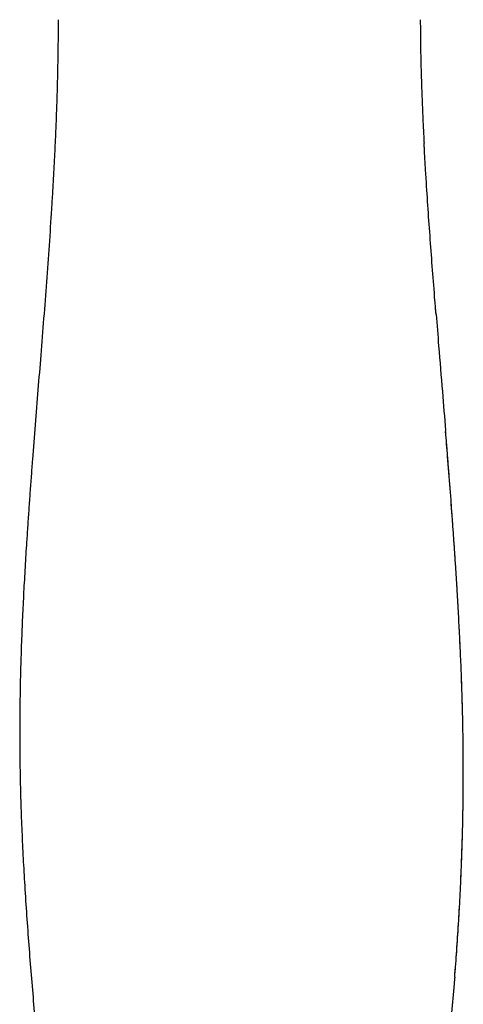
# Model space of a CAD drawing. Header units: millimetres. Extents: x 8 to 1329, y 12 to 1074.
# Tile 68 of 256: x 334 to 365, y 855 to 923. Entities that reach past the tile are written whole.
import ezdxf

# ---------------------------------------------------------------- set-up
doc = ezdxf.new("R2010")
doc.units = ezdxf.units.MM

msp = doc.modelspace()

# ---------------------------------------------------------------- linework, layer by layer
at = {"color": 252, "linetype": 'Continuous', "lineweight": 0}
for p, q in [((362.299, 914.78), (362.327, 914.268)), ((363.05, 903.927), (363.128, 902.964))]:
    msp.add_line(p, q, dxfattribs=at)
at = {"color": 7, "linetype": 'Continuous', "lineweight": 30}
for points, knots in [([(337.039, 923.291), (337.038, 922.799), (337.035, 921.816), (337.013, 920.341), (336.981, 918.866), (336.936, 917.39), (336.884, 916.024), (336.83, 914.774), (336.775, 913.64), (336.715, 912.509), (336.651, 911.378), (336.554, 909.783), (336.418, 907.725), (336.235, 905.203), (336.041, 902.679), (335.843, 900.195), (335.646, 897.751), (335.453, 895.349), (335.298, 893.369), (335.18, 891.813), (335.097, 890.681), (335.016, 889.549), (334.938, 888.41), (334.85, 887.07), (334.755, 885.534), (334.659, 883.807), (334.575, 882.082), (334.505, 880.355), (334.449, 878.626), (334.409, 876.845), (334.386, 875.012), (334.386, 873.132), (334.409, 871.26), (334.455, 869.394), (334.523, 867.53), (334.61, 865.665), (334.717, 863.738), (334.845, 861.752), (334.993, 859.704), (335.154, 857.657), (335.327, 855.61), (335.511, 853.522), (335.705, 851.394), (335.906, 849.224), (336.107, 847.056), (336.305, 844.887), (336.498, 842.71), (336.656, 840.825), (336.78, 839.234), (336.872, 837.944), (336.954, 836.652), (337.024, 835.36), (337.079, 834.068), (337.118, 832.775), (337.138, 831.668), (337.138, 830.993), (337.138, 830.75)], [0, 0, 0, 0, 0.015914, 0.031818, 0.047712, 0.063658, 0.079586, 0.091926, 0.104124, 0.116335, 0.128557, 0.140766, 0.168021, 0.195295, 0.222565, 0.24992, 0.275899, 0.301919, 0.327891, 0.340152, 0.352408, 0.364608, 0.376869, 0.389342, 0.408045, 0.42666, 0.445287, 0.463929, 0.482581, 0.501229, 0.521576, 0.541891, 0.56204, 0.582141, 0.602269, 0.622408, 0.642541, 0.664677, 0.686812, 0.708959, 0.731116, 0.753265, 0.776755, 0.800254, 0.823749, 0.847196, 0.870734, 0.894439, 0.908397, 0.92235, 0.936306, 0.950261, 0.96421, 0.978161, 0.992113, 1, 1, 1, 1]), ([(362.039, 923.291), (362.041, 922.908), (362.043, 922.142), (362.061, 920.993), (362.087, 919.844), (362.123, 918.695), (362.166, 917.544), (362.217, 916.395), (362.261, 915.474), (362.291, 914.937), (362.299, 914.78)], [0, 0, 0, 0, 0.134993, 0.26996, 0.404797, 0.539705, 0.675061, 0.810535, 0.94476, 1, 1, 1, 1]), ([(363.128, 902.964), (363.102, 903.283), (363.019, 904.302), (362.885, 906.022), (362.726, 908.124), (362.577, 910.227), (362.461, 911.98), (362.377, 913.382), (362.329, 914.199), (362.305, 914.664), (362.299, 914.78)], [0, 0, 0, 0, 0.081077, 0.259045, 0.436978, 0.614913, 0.792899, 0.881883, 0.970665, 1, 1, 1, 1]), ([(363.128, 902.964), (363.187, 902.237), (363.33, 900.46), (363.552, 897.789), (363.71, 895.844), (363.783, 894.95)], [0, 0, 0, 0, 0.271964, 0.665084, 1, 1, 1, 1]), ([(364.414, 857.244), (364.462, 857.859), (364.557, 859.087), (364.679, 860.931), (364.783, 862.776), (364.869, 864.623), (364.931, 866.382), (364.974, 868.053), (364.999, 869.636), (365.01, 871.219), (365.004, 872.806), (364.983, 874.4), (364.946, 876), (364.895, 877.591), (364.833, 879.17), (364.761, 880.738), (364.679, 882.304), (364.6, 883.676), (364.527, 884.854), (364.464, 885.839), (364.398, 886.824), (364.33, 887.806), (364.231, 889.186), (364.098, 890.966), (363.94, 892.998), (363.835, 894.303), (363.788, 894.878)], [0, 0, 0, 0, 0.049078, 0.098067, 0.147097, 0.196153, 0.24519, 0.287223, 0.329239, 0.371187, 0.413213, 0.45558, 0.498116, 0.540609, 0.58228, 0.62389, 0.665496, 0.707146, 0.733284, 0.759447, 0.785713, 0.811929, 0.83781, 0.89582, 0.954047, 1, 1, 1, 1]), ([(364.412, 857.244), (364.4, 857.092), (364.337, 856.269), (364.227, 855.021), (364.121, 853.926), (364.08, 853.499)], [0, 0, 0, 0, 0.1221381, 0.658256, 1, 1, 1, 1])]:
    msp.add_open_spline(points, degree=3, knots=knots, dxfattribs=at)
at = {"color": 252, "linetype": 'Continuous', "lineweight": 0}
msp.add_open_spline([(363.783, 894.95), (363.795, 894.793), (363.836, 894.301), (363.902, 893.472), (363.981, 892.462), (364.06, 891.453), (364.137, 890.445), (364.212, 889.437), (364.286, 888.423), (364.378, 887.111), (364.486, 885.505), (364.604, 883.609), (364.702, 881.864), (364.782, 880.266), (364.847, 878.815), (364.902, 877.364), (364.947, 875.911), (364.98, 874.46), (365.001, 873.014), (365.009, 871.444), (365.001, 869.748), (364.972, 867.921), (364.923, 866.094), (364.853, 864.267), (364.766, 862.441), (364.659, 860.617), (364.542, 858.884), (364.453, 857.761), (364.412, 857.244)], degree=3, knots=[0, 0, 0, 0, 0.012475, 0.039263, 0.06607, 0.092911, 0.119693, 0.146374, 0.173218, 0.20049, 0.250898, 0.301104, 0.351373, 0.389787, 0.428241, 0.466724, 0.505182, 0.543678, 0.582045, 0.62011, 0.668415, 0.716804, 0.765217, 0.813634, 0.862069, 0.910465, 0.958836, 1, 1, 1, 1], dxfattribs=at)

doc.saveas('drawing.dxf')
